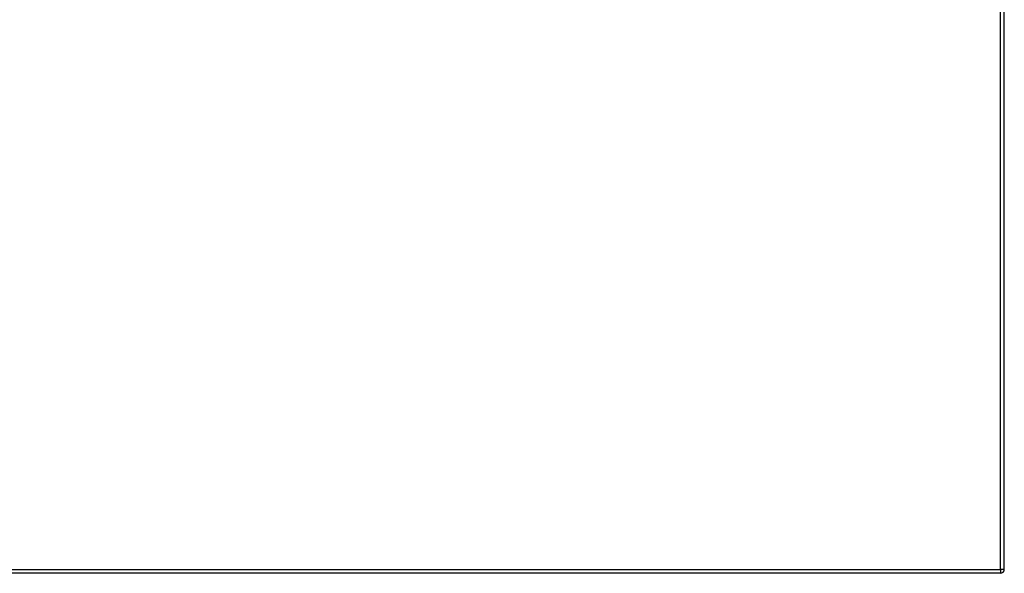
# Model space of a CAD drawing. Header units: inches. Extents: x 14 to 456, y 41 to 215.
# Tile 246 of 256: x 218 to 243, y 116 to 130. Entities that reach past the tile are written whole.
import ezdxf

# ---------------------------------------------------------------- set-up
doc = ezdxf.new("R2010")
doc.units = ezdxf.units.IN
doc.header["$MEASUREMENT"] = 0
doc.layers.add('Visible Edges(ANSI)', color=7, linetype='Continuous', lineweight=25)
doc.layers.add('Visible Tangent Edges(ANSI)', color=7, linetype='Continuous', lineweight=25)

msp = doc.modelspace()

# ---------------------------------------------------------------- linework, layer by layer
at = {"layer": 'Visible Edges(ANSI)'}
for p, q in [((243.393, 116.054), (243.393, 145.774)), ((243.294, 115.955), (195.689, 115.955))]:
    msp.add_line(p, q, dxfattribs=at)
msp.add_arc((243.294, 116.054), 0.099, 270, 0, dxfattribs=at)
at = {"layer": 'Visible Tangent Edges(ANSI)'}
for p, q in [((243.294, 116.054), (243.294, 145.774)), ((195.689, 116.054), (243.294, 116.054)), ((243.294, 116.054), (243.294, 115.955)), ((243.393, 116.054), (243.294, 116.054))]:
    msp.add_line(p, q, dxfattribs=at)

doc.saveas('drawing.dxf')
